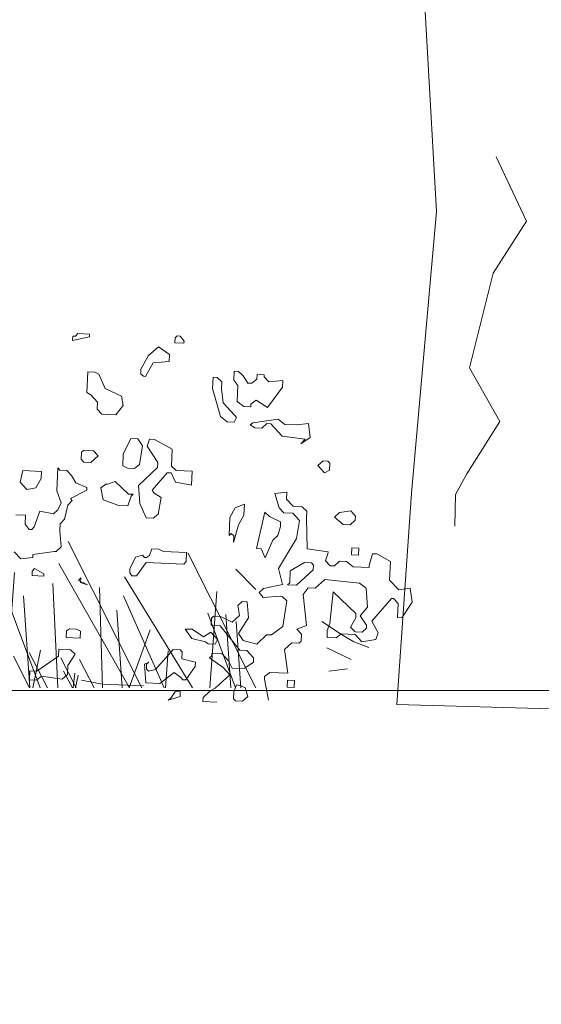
# Model space of a CAD drawing. Header units: metres. Extents: x 199581 to 207779, y 462378 to 466293.
# Tile 60 of 134: x 207410.261 to 207411.128, y 465967.218 to 465968.857. Entities that reach past the tile are written whole.
import ezdxf

# ---------------------------------------------------------------- set-up
doc = ezdxf.new("R2010")
doc.units = ezdxf.units.M
doc.layers.get('0').update_dxf_attribs({"lineweight": 25})
doc.layers.add('B-WE-GR-MAAIVELD-GD-G', color=253, linetype='Continuous', lineweight=18)
doc.layers.add('V-WE-GR-BOOM-SD', color=10, linetype='Continuous', lineweight=18)

# ---------------------------------------------------------------- blocks, each defined once
blk = doc.blocks.new('wadi bodem')
at = {"flags": 128}
for points in [[(215433.3063, 542696.2191), (215433.3063, 542696.9174)], [(215434.1982, 542696.2191), (215433.8423, 542696.9244)], [(215434.5173, 542696.2191), (215434.1581, 542696.921)], [(215434.937, 542696.2191), (215434.5172, 542696.9302)], [(215433.8489, 542696.2191), (215433.4782, 542696.8705)], [(215434.1479, 542696.2191), (215434.3248, 542696.865)], [(215433.524, 542696.2191), (215433.2514, 542696.821)], [(215434.0987, 542696.2191), (215433.731, 542696.8191)], [(215434.151, 542696.2191), (215434.1117, 542696.8231)], [(215434.5211, 542696.2191), (215434.7372, 542696.8102)], [(215434.7743, 542696.2191), (215434.8173, 542696.8178)], [(215434.8717, 542696.2191), (215434.9078, 542696.8366)], [(215433.4836, 542696.2191), (215433.4552, 542696.7934)], [(215433.6512, 542696.2191), (215433.6353, 542696.779)], [(215434.6841, 542696.2191), (215434.6457, 542696.7752)], [(215435.0412, 542696.2191), (215434.8247, 542696.8033)], [(215435.6454, 542696.2191), (215435.3613, 542696.7822)], [(215433.9601, 542696.2191), (215433.7273, 542696.7466)], [(215434.6225, 542696.2191), (215434.8115, 542696.736)], [(215436.084, 542696.2191), (215435.8215, 542696.7391)], [(215434.2476, 542696.2191), (215434.4324, 542696.7246)], [(215434.4789, 542696.2191), (215434.5151, 542696.7235)], [(215435.5975, 542696.2191), (215435.3253, 542696.6976)], [(215433.997, 542696.2191), (215434.0857, 542696.6565)], [(215434.0598, 542696.2191), (215434.0293, 542696.66)], [(215434.7491, 542696.2191), (215434.5815, 542696.6714)], [(215435.0787, 542696.2191), (215434.9494, 542696.6798)], [(215435.1229, 542696.2191), (215435.1549, 542696.6636)], [(215433.6854, 542696.2191), (215433.8302, 542696.6153)], [(215434.3649, 542696.2191), (215434.1906, 542696.6144)], [(215434.3792, 542696.2191), (215434.4094, 542696.6395)], [(215434.6362, 542696.2191), (215434.4253, 542696.6358)], [(215434.6353, 542696.2191), (215434.4796, 542696.6395)], [(215434.5776, 542696.2191), (215434.5489, 542696.6337)], [(215434.9733, 542696.2191), (215434.9721, 542696.6262)], [(215435.3221, 542696.2191), (215435.3022, 542696.6205)], [(215435.8398, 542696.2191), (215435.578, 542696.6462)], [(215435.0618, 542696.2191), (215434.8536, 542696.5961)], [(215435.2529, 542696.2191), (215435.1193, 542696.5796)], [(215435.4934, 542696.2191), (215435.4823, 542696.6061)], [(215435.9071, 542696.2191), (215435.9338, 542696.5907)], [(215434.269, 542696.2191), (215434.0936, 542696.5566)], [(215435.0021, 542696.2191), (215435.0154, 542696.5722)], [(215435.2132, 542696.2191), (215435.1887, 542696.5738)], [(215435.7309, 542696.2191), (215435.5744, 542696.5737)], [(215433.454, 542696.2191), (215433.3036, 542696.5144)], [(215433.3437, 542696.2191), (215433.4081, 542696.5372)], [(215433.6334, 542696.2191), (215433.4866, 542696.5074)], [(215433.7036, 542696.2191), (215433.5572, 542696.5007)], [(215433.8763, 542696.2191), (215433.8989, 542696.5339)], [(215433.9329, 542696.2191), (215433.9723, 542696.5367)], [(215434.0857, 542696.2191), (215433.9691, 542696.5339)], [(215435.5689, 542696.2191), (215435.5483, 542696.5178)], [(215436.0048, 542696.2191), (215435.8982, 542696.5067)], [(215435.9871, 542696.2191), (215435.9676, 542696.5009)], [(215436.0262, 542696.2191), (215436.0085, 542696.4747)], [(215433.6254, 542696.2191), (215433.4968, 542696.4556)], [(215433.5079, 542696.2191), (215433.5528, 542696.4407)], [(215433.5114, 542696.2191), (215433.5399, 542696.4481)], [(215435.5956, 542696.2191), (215435.6773, 542696.4424)], [(215433.3579, 542696.2191), (215433.2501, 542696.4173)], [(215435.2812, 542696.2191), (215435.2108, 542696.3546)], [(215435.2257, 542696.2191), (215435.2552, 542696.3643)], [(215435.7358, 542696.2191), (215435.746, 542696.361)], [(215435.213, 542696.2191), (215435.1507, 542696.3415)], [(215435.3924, 542696.2191), (215435.3336, 542696.3345)], [(215435.4608, 542696.2191), (215435.4043, 542696.3278)], [(215435.3784, 542696.2191), (215435.3438, 542696.2827)], [(215435.38, 542696.2191), (215435.3869, 542696.2752)], [(215435.39, 542696.2191), (215435.3999, 542696.2678)]]:
    blk.add_lwpolyline(points, dxfattribs=at)
blk = doc.blocks.new('struik2')
for p, q in [((215455.4654, 542676.9966), (215455.4653, 542676.972)), ((215455.4653, 542676.972), (215455.5639, 542676.9963)), ((215455.4818, 542676.9966), (215455.4654, 542676.9966)), ((215455.4942, 542677.0129), (215455.4818, 542676.9966)), ((215455.5639, 542677.0127), (215455.4942, 542677.0129)), ((215455.5639, 542676.9963), (215455.5639, 542677.0127)), ((215456.0685, 542677.0111), (215456.0684, 542676.9824)), ((215456.0684, 542676.9824), (215456.1218, 542676.9822)), ((215456.0809, 542677.0234), (215456.0685, 542677.0111)), ((215456.0973, 542677.0233), (215456.0809, 542677.0234)), ((215456.1218, 542676.9945), (215456.0973, 542677.0233)), ((215456.1218, 542676.9822), (215456.1218, 542676.9945)), ((215455.974, 542676.954), (215455.9164, 542676.9008)), ((215456.0395, 542676.9127), (215455.974, 542676.954)), ((215455.9164, 542676.9008), (215455.8751, 542676.8189)), ((215455.945, 542676.8597), (215456.0394, 542676.8717)), ((215456.0394, 542676.8717), (215456.0395, 542676.9127)), ((215455.8751, 542676.8189), (215455.875, 542676.7902)), ((215455.9037, 542676.7778), (215455.945, 542676.8597)), ((215456.4249, 542676.8294), (215456.4247, 542676.7761)), ((215456.4495, 542676.8294), (215456.4249, 542676.8294)), ((215456.4781, 542676.8046), (215456.4495, 542676.8294)), ((215456.5602, 542676.8167), (215456.5601, 542676.788)), ((215456.6012, 542676.8166), (215456.5602, 542676.8167)), ((215456.6012, 542676.8042), (215456.6012, 542676.8166)), ((215455.5632, 542676.7912), (215455.5628, 542676.6681)), ((215455.6042, 542676.791), (215455.5632, 542676.7912)), ((215455.6288, 542676.7787), (215455.6042, 542676.791)), ((215455.6696, 542676.6965), (215455.6288, 542676.7787)), ((215455.875, 542676.7902), (215455.8914, 542676.7778)), ((215455.8914, 542676.7778), (215455.9037, 542676.7778)), ((215456.3017, 542676.7888), (215456.3014, 542676.7232)), ((215456.3263, 542676.7887), (215456.3017, 542676.7888)), ((215456.3549, 542676.764), (215456.3263, 542676.7887)), ((215456.3548, 542676.723), (215456.3549, 542676.764)), ((215456.4247, 542676.7761), (215456.4492, 542676.7473)), ((215456.5067, 542676.7635), (215456.4781, 542676.8046)), ((215456.5313, 542676.7634), (215456.5067, 542676.7635)), ((215456.5601, 542676.788), (215456.5313, 542676.7634)), ((215456.6298, 542676.7754), (215456.6012, 542676.8042)), ((215456.7119, 542676.7875), (215456.6298, 542676.7754)), ((215456.7118, 542676.7465), (215456.7119, 542676.7875)), ((215455.7679, 542676.6551), (215455.6696, 542676.6965)), ((215456.3014, 542676.7232), (215456.3542, 542676.5589)), ((215456.3668, 542676.6409), (215456.3548, 542676.723)), ((215456.4492, 542676.7473), (215456.4489, 542676.6529)), ((215456.6293, 542676.6236), (215456.7118, 542676.7465)), ((215455.5628, 542676.6681), (215455.5874, 542676.6557)), ((215455.5874, 542676.6557), (215455.6283, 542676.6146)), ((215455.78, 542676.6018), (215455.7679, 542676.6551)), ((215456.4363, 542676.5709), (215456.3668, 542676.6409)), ((215456.4489, 542676.6529), (215456.4898, 542676.6241)), ((215456.5309, 542676.6404), (215456.5597, 542676.6649)), ((215456.5309, 542676.624), (215456.5309, 542676.6404)), ((215456.5597, 542676.6649), (215456.6293, 542676.6236)), ((215455.6283, 542676.6146), (215455.6282, 542676.5735)), ((215455.7388, 542676.5445), (215455.78, 542676.6018)), ((215456.4898, 542676.6241), (215456.5309, 542676.624)), ((215455.6282, 542676.5735), (215455.6568, 542676.5447)), ((215455.6568, 542676.5447), (215455.7388, 542676.5445)), ((215456.3542, 542676.5589), (215456.3952, 542676.53)), ((215456.3952, 542676.53), (215456.4362, 542676.5299)), ((215456.4362, 542676.5299), (215456.4486, 542676.5586)), ((215456.4486, 542676.5586), (215456.4363, 542676.5709)), ((215456.547, 542676.5296), (215456.5305, 542676.5173)), ((215456.5305, 542676.5173), (215456.5592, 542676.5008)), ((215456.6947, 542676.5578), (215456.547, 542676.5296)), ((215456.6002, 542676.5007), (215456.629, 542676.5293)), ((215456.629, 542676.5293), (215456.6536, 542676.5292)), ((215456.6536, 542676.5292), (215456.7231, 542676.4593)), ((215456.7357, 542676.529), (215456.6947, 542676.5578)), ((215456.8054, 542676.5287), (215456.7357, 542676.529)), ((215456.8752, 542676.5408), (215456.8054, 542676.5287)), ((215456.8872, 542676.4587), (215456.8752, 542676.5408)), ((215456.5592, 542676.5008), (215456.6002, 542676.5007)), ((215456.7231, 542676.4593), (215456.8585, 542676.4465)), ((215456.8338, 542676.4179), (215456.8872, 542676.4587)), ((215455.8328, 542676.4088), (215455.7914, 542676.3146)), ((215455.8738, 542676.4087), (215455.8328, 542676.4088)), ((215455.9024, 542676.3675), (215455.8738, 542676.4087)), ((215455.9435, 542676.4084), (215455.9311, 542676.3674)), ((215455.9722, 542676.4083), (215455.9435, 542676.4084)), ((215456.0787, 542676.3547), (215455.9722, 542676.4083)), ((215456.8585, 542676.4465), (215456.8338, 542676.4179)), ((215455.8897, 542676.2568), (215455.9024, 542676.3675)), ((215455.9311, 542676.3674), (215455.9964, 542676.2729)), ((215456.0784, 542676.2562), (215456.0787, 542676.3547)), ((215455.5453, 542676.3154), (215455.5452, 542676.2743)), ((215455.5617, 542676.3276), (215455.5453, 542676.3154)), ((215455.6151, 542676.3274), (215455.5617, 542676.3276)), ((215455.6025, 542676.2577), (215455.6437, 542676.2986)), ((215455.6437, 542676.2986), (215455.6151, 542676.3274)), ((215455.7914, 542676.3146), (215455.7912, 542676.2448)), ((215456.9689, 542676.3231), (215456.94, 542676.2945)), ((215456.94, 542676.2945), (215456.9809, 542676.2533)), ((215456.9976, 542676.323), (215456.9689, 542676.3231)), ((215457.0098, 542676.3106), (215456.9976, 542676.323)), ((215457.0097, 542676.2696), (215457.0098, 542676.3106)), ((215455.5452, 542676.2743), (215455.5615, 542676.2579)), ((215455.5615, 542676.2579), (215455.6025, 542676.2577)), ((215455.7912, 542676.2448), (215455.8199, 542676.2324)), ((215455.8199, 542676.2324), (215455.8609, 542676.2323)), ((215455.8609, 542676.2323), (215455.8897, 542676.2568)), ((215455.9963, 542676.2442), (215455.8893, 542676.1337)), ((215455.9964, 542676.2729), (215455.9963, 542676.2442)), ((215456.107, 542676.2315), (215456.0784, 542676.2562)), ((215456.2014, 542676.2312), (215456.107, 542676.2315)), ((215456.2011, 542676.1491), (215456.2014, 542676.2312)), ((215456.9809, 542676.2533), (215457.0097, 542676.2696)), ((215455.2044, 542676.1934), (215455.1919, 542676.1237)), ((215455.3152, 542676.193), (215455.2044, 542676.1934)), ((215455.315, 542676.152), (215455.3152, 542676.193)), ((215455.4096, 542676.2173), (215455.4092, 542676.082)), ((215455.4219, 542676.205), (215455.4096, 542676.2173)), ((215455.4629, 542676.2049), (215455.4219, 542676.205)), ((215455.4915, 542676.176), (215455.4629, 542676.2049)), ((215455.5201, 542676.1349), (215455.4915, 542676.176)), ((215455.9713, 542676.1089), (215456.0537, 542676.2153)), ((215456.0537, 542676.2153), (215456.0783, 542676.2152)), ((215456.0783, 542676.2152), (215456.1068, 542676.1618)), ((215455.1919, 542676.1237), (215455.2327, 542676.0825)), ((215455.2861, 542676.0947), (215455.315, 542676.152)), ((215455.5856, 542676.1101), (215455.5201, 542676.1349)), ((215455.5856, 542676.0937), (215455.5856, 542676.1101)), ((215455.6965, 542676.1344), (215455.6677, 542676.1098)), ((215455.6677, 542676.1098), (215455.6839, 542676.04)), ((215455.7088, 542676.1343), (215455.6965, 542676.1344)), ((215455.7499, 542676.1506), (215455.7088, 542676.1343)), ((215455.8317, 542676.0806), (215455.7499, 542676.1506)), ((215455.8893, 542676.1337), (215455.9013, 542676.027)), ((215456.1068, 542676.1618), (215456.2011, 542676.1491)), ((215456.7631, 542676.1309), (215456.6933, 542676.1188)), ((215456.6933, 542676.1188), (215456.7218, 542676.0367)), ((215456.763, 542676.0899), (215456.7631, 542676.1309)), ((215455.2327, 542676.0825), (215455.2861, 542676.0947)), ((215455.4092, 542676.082), (215455.4376, 542676.0121)), ((215455.4911, 542676.0407), (215455.5856, 542676.0937)), ((215455.8315, 542676.0109), (215455.8481, 542676.0682)), ((215455.8604, 542676.0805), (215455.8317, 542676.0806)), ((215455.8481, 542676.0682), (215455.8604, 542676.0805)), ((215455.9835, 542676.0924), (215455.9713, 542676.1089)), ((215456.0245, 542676.0677), (215455.9835, 542676.0924)), ((215456.0118, 542675.9692), (215456.0245, 542676.0677)), ((215456.8039, 542676.0487), (215456.763, 542676.0899)), ((215455.4376, 542676.0121), (215455.4211, 542675.9711)), ((215455.462, 542675.9177), (215455.4786, 542675.9997)), ((215455.4786, 542675.9997), (215455.5033, 542676.0283)), ((215455.5033, 542676.0283), (215455.4911, 542676.0407)), ((215455.6839, 542676.04), (215455.7781, 542676.011)), ((215455.7781, 542676.011), (215455.8315, 542676.0109)), ((215455.9013, 542676.027), (215455.942, 542675.9449)), ((215456.4633, 542676.0252), (215456.4344, 542675.9679)), ((215456.5167, 542676.0497), (215456.4633, 542676.0252)), ((215456.5165, 542675.984), (215456.5167, 542676.0497)), ((215456.6396, 542676.0082), (215456.5979, 542675.791)), ((215456.6683, 542675.9835), (215456.6396, 542676.0082)), ((215456.7218, 542676.0367), (215456.7504, 542676.0079)), ((215456.7504, 542676.0079), (215456.8037, 542676.0077)), ((215456.8037, 542676.0077), (215456.8446, 542675.9666)), ((215456.8572, 542676.0486), (215456.8039, 542676.0487)), ((215456.8858, 542676.0239), (215456.8572, 542676.0486)), ((215456.8857, 542675.9828), (215456.8858, 542676.0239)), ((215457.0787, 542676.0232), (215457.0498, 542675.9946)), ((215457.0498, 542675.9946), (215457.103, 542675.9534)), ((215457.1443, 542676.0353), (215457.0787, 542676.0232)), ((215457.173, 542676.0065), (215457.1443, 542676.0353)), ((215457.1729, 542675.9819), (215457.173, 542676.0065)), ((215455.3144, 542675.9592), (215455.2854, 542675.8649)), ((215455.3964, 542675.9466), (215455.3144, 542675.9592)), ((215455.4211, 542675.9711), (215455.3964, 542675.9466)), ((215455.942, 542675.9449), (215455.9831, 542675.9447)), ((215455.9831, 542675.9447), (215456.0118, 542675.9692)), ((215456.4344, 542675.9679), (215456.4341, 542675.8612)), ((215456.4876, 542675.9267), (215456.5165, 542675.984)), ((215456.7338, 542675.9546), (215456.6683, 542675.9835)), ((215456.7337, 542675.9259), (215456.7338, 542675.9546)), ((215456.8446, 542675.9666), (215456.832, 542675.8599)), ((215456.8974, 542675.8023), (215456.8857, 542675.9828)), ((215457.103, 542675.9534), (215457.1441, 542675.9533)), ((215457.1441, 542675.9533), (215457.1729, 542675.9819)), ((215455.2323, 542675.9307), (215455.1748, 542675.9309)), ((215455.2321, 542675.8774), (215455.2323, 542675.9307)), ((215455.4371, 542675.848), (215455.4372, 542675.889)), ((215455.4372, 542675.889), (215455.462, 542675.9177)), ((215456.4626, 542675.8201), (215456.4876, 542675.9267)), ((215456.7213, 542675.8726), (215456.7337, 542675.9259)), ((215455.2566, 542675.8486), (215455.2321, 542675.8774)), ((215455.273, 542675.8486), (215455.2566, 542675.8486)), ((215455.2854, 542675.8649), (215455.273, 542675.8486)), ((215455.4491, 542675.7536), (215455.4371, 542675.848)), ((215456.4341, 542675.8612), (215456.4464, 542675.8735)), ((215456.4464, 542675.8735), (215456.4628, 542675.8611)), ((215456.4628, 542675.8611), (215456.4626, 542675.8201)), ((215456.6511, 542675.7375), (215456.6925, 542675.844)), ((215456.6925, 542675.844), (215456.7213, 542675.8726)), ((215456.832, 542675.8599), (215456.7329, 542675.6798)), ((215455.9825, 542675.7642), (215455.97, 542675.7232)), ((215456.0235, 542675.7641), (215455.9825, 542675.7642)), ((215456.0522, 542675.7517), (215456.0235, 542675.7641)), ((215456.5979, 542675.791), (215456.6266, 542675.7909)), ((215456.6266, 542675.7909), (215456.6511, 542675.7375)), ((215457.0205, 542675.7896), (215456.8974, 542675.8023)), ((215457.008, 542675.7363), (215457.0204, 542675.7773)), ((215457.0204, 542675.7773), (215457.0205, 542675.7896)), ((215457.16, 542675.8179), (215457.1599, 542675.7768)), ((215457.1599, 542675.7768), (215457.2009, 542675.7767)), ((215457.2011, 542675.8177), (215457.16, 542675.8179)), ((215457.2009, 542675.7767), (215457.2011, 542675.8177)), ((215457.283, 542675.7887), (215457.2664, 542675.7191)), ((215457.3076, 542675.7887), (215457.283, 542675.7887)), ((215457.3896, 542675.7474), (215457.3076, 542675.7887)), ((215455.1741, 542675.7135), (215455.215, 542675.6723)), ((215455.2849, 542675.7008), (215455.408, 542675.725)), ((215455.408, 542675.725), (215455.4203, 542675.725)), ((215455.4203, 542675.725), (215455.4491, 542675.7536)), ((215455.8879, 542675.7112), (215455.859, 542675.6415)), ((215455.929, 542675.7234), (215455.8879, 542675.7112)), ((215455.9413, 542675.711), (215455.929, 542675.7234)), ((215455.9536, 542675.711), (215455.9413, 542675.711)), ((215455.97, 542675.7232), (215455.9536, 542675.711)), ((215456.1876, 542675.7513), (215456.0522, 542675.7517)), ((215456.1874, 542675.6979), (215456.1876, 542675.7513)), ((215456.8849, 542675.7203), (215456.8026, 542675.6672)), ((215456.9259, 542675.7202), (215456.8849, 542675.7203)), ((215456.9382, 542675.7078), (215456.9259, 542675.7202)), ((215456.9381, 542675.6791), (215456.9382, 542675.7078)), ((215457.0366, 542675.7075), (215457.008, 542675.7363)), ((215457.0612, 542675.7074), (215457.0366, 542675.7075)), ((215457.09, 542675.736), (215457.0612, 542675.7074)), ((215457.1311, 542675.7359), (215457.09, 542675.736)), ((215457.172, 542675.7071), (215457.1311, 542675.7359)), ((215457.2664, 542675.7068), (215457.172, 542675.7071)), ((215457.2664, 542675.7191), (215457.2664, 542675.7068)), ((215457.3892, 542675.6366), (215457.3896, 542675.7474)), ((215455.215, 542675.6723), (215455.2848, 542675.6844)), ((215455.2848, 542675.6844), (215455.2849, 542675.7008)), ((215455.8999, 542675.6004), (215455.9535, 542675.6823)), ((215455.9535, 542675.6823), (215456.175, 542675.6815)), ((215456.175, 542675.6815), (215456.1874, 542675.6979)), ((215456.4816, 542675.6655), (215456.6044, 542675.5502)), ((215456.7329, 542675.6798), (215456.7614, 542675.5853)), ((215456.8026, 542675.6672), (215456.8024, 542675.5975)), ((215456.8434, 542675.585), (215456.9381, 542675.6791)), ((215455.2969, 542675.6187), (215455.2845, 542675.6024)), ((215455.2845, 542675.6024), (215455.2845, 542675.5778)), ((215455.3542, 542675.5898), (215455.2969, 542675.6187)), ((215455.3542, 542675.5775), (215455.3542, 542675.5898)), ((215455.859, 542675.6415), (215455.8589, 542675.6169)), ((215455.8589, 542675.6169), (215455.8712, 542675.6005)), ((215455.8712, 542675.6005), (215455.8999, 542675.6004)), ((215456.8024, 542675.5975), (215456.7901, 542675.5852)), ((215456.9541, 542675.5724), (215457.0076, 542675.6255)), ((215457.0076, 542675.6255), (215457.2127, 542675.6126)), ((215457.2127, 542675.6126), (215457.2536, 542675.5837)), ((215457.4465, 542675.5831), (215457.3892, 542675.6366)), ((215457.5121, 542675.5952), (215457.4465, 542675.5831)), ((215457.5283, 542675.5131), (215457.5121, 542675.5952)), ((215455.2845, 542675.5778), (215455.3542, 542675.5775)), ((215455.5716, 542675.5768), (215455.5593, 542675.5605)), ((215455.5593, 542675.5605), (215455.6125, 542675.5357)), ((215455.5715, 542675.5481), (215455.5716, 542675.5768)), ((215455.6125, 542675.5357), (215455.5715, 542675.5481)), ((215456.6505, 542675.5569), (215456.6258, 542675.5324)), ((215456.6258, 542675.5324), (215456.6503, 542675.5036)), ((215456.7614, 542675.5853), (215456.6505, 542675.5569)), ((215456.7901, 542675.5852), (215456.8434, 542675.585)), ((215456.8843, 542675.5316), (215456.9131, 542675.5725)), ((215456.9124, 542675.351), (215456.8843, 542675.5316)), ((215456.9131, 542675.5725), (215456.9541, 542675.5724)), ((215457.0607, 542675.5556), (215457.0478, 542675.367)), ((215457.1998, 542675.4321), (215457.0607, 542675.5556)), ((215457.2536, 542675.5837), (215457.2656, 542675.4729)), ((215457.2941, 542675.3908), (215457.4053, 542675.5299)), ((215457.4053, 542675.5299), (215457.4176, 542675.5299)), ((215457.4176, 542675.5299), (215457.4462, 542675.5011)), ((215456.5272, 542675.4753), (215456.5025, 542675.4508)), ((215456.5559, 542675.4752), (215456.5272, 542675.4753)), ((215456.5679, 542675.3808), (215456.5559, 542675.4752)), ((215456.6503, 542675.5036), (215456.7488, 542675.5156)), ((215456.7488, 542675.5156), (215456.7611, 542675.5156)), ((215456.7611, 542675.5156), (215456.7898, 542675.4909)), ((215456.7898, 542675.4909), (215456.7729, 542675.3391)), ((215457.2656, 542675.4729), (215457.2244, 542675.4197)), ((215457.4462, 542675.5011), (215457.4459, 542675.419)), ((215457.4705, 542675.4189), (215457.5283, 542675.5131)), ((215456.5025, 542675.4508), (215456.5146, 542675.3933)), ((215457.1997, 542675.4075), (215457.1998, 542675.4321)), ((215457.2244, 542675.4197), (215457.2653, 542675.3663)), ((215457.4459, 542675.419), (215457.4705, 542675.4189)), ((215456.3504, 542675.3692), (215456.3503, 542675.3282)), ((215456.3628, 542675.3815), (215456.3504, 542675.3692)), ((215456.4038, 542675.3813), (215456.3628, 542675.3815)), ((215456.4734, 542675.3524), (215456.4038, 542675.3813)), ((215456.5146, 542675.3933), (215456.4734, 542675.3524)), ((215456.5143, 542675.2866), (215456.5679, 542675.3808)), ((215457.0018, 542675.3765), (215457.1205, 542675.3064)), ((215457.0478, 542675.367), (215457.0354, 542675.326)), ((215457.1708, 542675.3501), (215457.1997, 542675.4075)), ((215457.2653, 542675.3663), (215457.2652, 542675.3498)), ((215457.3349, 542675.325), (215457.2941, 542675.3908)), ((215456.2394, 542675.2998), (215456.1984, 542675.2999)), ((215456.1984, 542675.2999), (215456.2393, 542675.2465)), ((215456.309, 542675.2586), (215456.2394, 542675.2998)), ((215456.3503, 542675.3282), (215456.4036, 542675.328)), ((215456.4036, 542675.328), (215456.5262, 542675.1881)), ((215456.7729, 542675.3391), (215456.7071, 542675.286)), ((215456.8549, 542675.3266), (215456.9124, 542675.351)), ((215456.8835, 542675.2977), (215456.8549, 542675.3266)), ((215456.8834, 542675.2567), (215456.8835, 542675.2977)), ((215457.0354, 542675.326), (215457.0353, 542675.2849)), ((215457.0886, 542675.2848), (215457.1174, 542675.3093)), ((215457.1174, 542675.3093), (215457.1994, 542675.309)), ((215457.1205, 542675.3064), (215457.1943, 542675.2651)), ((215457.1995, 542675.3254), (215457.1708, 542675.3501)), ((215457.1994, 542675.309), (215457.2403, 542675.2679)), ((215457.2405, 542675.3253), (215457.1995, 542675.3254)), ((215457.2652, 542675.3498), (215457.2405, 542675.3253)), ((215457.3224, 542675.284), (215457.3349, 542675.325)), ((215455.5009, 542675.2612), (215455.5007, 542675.2201)), ((215455.5173, 542675.2734), (215455.5009, 542675.2612)), ((215455.5583, 542675.2733), (215455.5173, 542675.2734)), ((215455.5829, 542675.2609), (215455.5583, 542675.2733)), ((215455.5828, 542675.2199), (215455.5829, 542675.2609)), ((215456.2393, 542675.2465), (215456.3213, 542675.2298)), ((215456.3502, 542675.2872), (215456.309, 542675.2586)), ((215456.391, 542675.246), (215456.3502, 542675.2872)), ((215456.3786, 542675.2173), (215456.391, 542675.246)), ((215456.5428, 542675.2455), (215456.5143, 542675.2866)), ((215456.6248, 542675.2288), (215456.5428, 542675.2455)), ((215456.6783, 542675.2861), (215456.6248, 542675.2288)), ((215456.7071, 542675.286), (215456.6783, 542675.2861)), ((215456.7888, 542675.2037), (215456.83, 542675.2446)), ((215456.83, 542675.2446), (215456.871, 542675.2444)), ((215456.871, 542675.2444), (215456.8834, 542675.2567)), ((215457.0353, 542675.2849), (215457.0886, 542675.2848)), ((215457.1943, 542675.2651), (215457.2844, 542675.2361)), ((215457.2403, 542675.2679), (215457.3224, 542675.284)), ((215455.5007, 542675.2201), (215455.5828, 542675.2199)), ((215456.3213, 542675.2298), (215456.3376, 542675.2174)), ((215456.3376, 542675.2174), (215456.3786, 542675.2173)), ((215456.5262, 542675.1881), (215456.5673, 542675.188)), ((215456.5673, 542675.188), (215456.6082, 542675.1468)), ((215456.813, 542675.0641), (215456.7888, 542675.2037)), ((215457.0371, 542675.2242), (215457.1826, 542675.16)), ((215455.4595, 542675.1505), (215455.4594, 542675.1095)), ((215455.5292, 542675.1503), (215455.4595, 542675.1505)), ((215455.5166, 542675.056), (215455.5579, 542675.1256)), ((215455.5579, 542675.1256), (215455.5292, 542675.1503)), ((215456.1324, 542675.1771), (215456.0335, 542675.0543)), ((215456.1734, 542675.177), (215456.1324, 542675.1771)), ((215456.1857, 542675.1646), (215456.1734, 542675.177)), ((215456.1855, 542675.1236), (215456.1857, 542675.1646)), ((215456.2675, 542675.1069), (215456.1855, 542675.1236)), ((215456.362, 542675.1476), (215456.3497, 542675.1354)), ((215456.3497, 542675.1354), (215456.4315, 542675.0818)), ((215456.3621, 542675.164), (215456.362, 542675.1476)), ((215456.4195, 542675.1639), (215456.3621, 542675.164)), ((215456.4604, 542675.1227), (215456.4195, 542675.1639)), ((215456.6082, 542675.1468), (215456.6081, 542675.1222)), ((215455.4594, 542675.1095), (215455.336, 542675.0156)), ((215455.9926, 542675.0955), (215455.968, 542675.0833)), ((215455.968, 542675.0833), (215455.9799, 542674.9725)), ((215455.9802, 542675.0545), (215455.9803, 542675.0832)), ((215455.9803, 542675.0832), (215455.9926, 542675.0955)), ((215456.2139, 542675.0004), (215456.2674, 542675.0823)), ((215456.2674, 542675.0823), (215456.2675, 542675.1069)), ((215456.4315, 542675.0818), (215456.4724, 542675.0406)), ((215456.4849, 542675.0816), (215456.4604, 542675.1227)), ((215456.5546, 542675.0814), (215456.4849, 542675.0816)), ((215456.6081, 542675.1222), (215456.5546, 542675.0814)), ((215457.1642, 542675.1054), (215457.0549, 542675.0875)), ((215455.295, 542675.0157), (215455.2948, 542674.9624)), ((215455.336, 542675.0156), (215455.295, 542675.0157)), ((215455.5164, 542675.0027), (215455.5166, 542675.056)), ((215455.9925, 542675.0422), (215455.9802, 542675.0545)), ((215456.0335, 542675.0543), (215455.9925, 542675.0422)), ((215456.062, 542674.9722), (215456.1442, 542675.0417)), ((215456.1442, 542675.0417), (215456.1852, 542675.0128)), ((215456.1852, 542675.0128), (215456.1974, 542675.0005)), ((215456.4724, 542675.0406), (215456.3901, 542674.9588)), ((215456.6775, 542675.0235), (215456.6776, 542675.0399)), ((215456.7058, 542674.9004), (215456.6775, 542675.0235)), ((215456.6776, 542675.0399), (215456.7064, 542675.0645)), ((215456.7064, 542675.0645), (215456.813, 542675.0641)), ((215456.8129, 542675.0231), (215456.8128, 542674.9821)), ((215456.8539, 542675.023), (215456.8129, 542675.0231)), ((215456.8538, 542674.9819), (215456.8539, 542675.023)), ((215455.2948, 542674.9624), (215455.3358, 542674.9622)), ((215455.3358, 542674.9622), (215455.3646, 542674.9867)), ((215455.3646, 542674.9867), (215455.4876, 542674.974)), ((215455.4876, 542674.974), (215455.5164, 542675.0027)), ((215455.7227, 542674.9551), (215455.6001, 542674.973)), ((215455.9681, 542674.9543), (215455.7227, 542674.9551)), ((215455.9799, 542674.9725), (215456.062, 542674.9722)), ((215456.1974, 542675.0005), (215456.2139, 542675.0004)), ((215456.3901, 542674.9588), (215456.3614, 542674.9425)), ((215456.5133, 542674.983), (215456.5008, 542674.9421)), ((215456.5256, 542674.983), (215456.5133, 542674.983)), ((215456.5666, 542674.9706), (215456.5256, 542674.983)), ((215456.5828, 542674.9172), (215456.5666, 542674.9706)), ((215456.8128, 542674.9821), (215456.8538, 542674.9819)), ((215456.115, 542674.8777), (215456.1848, 542674.9021)), ((215456.1562, 542674.9309), (215456.1314, 542674.8899)), ((215456.1849, 542674.9308), (215456.1562, 542674.9309)), ((215456.1848, 542674.9021), (215456.1849, 542674.9308)), ((215456.3202, 542674.9016), (215456.3201, 542674.877)), ((215456.3614, 542674.9425), (215456.3202, 542674.9016)), ((215456.5008, 542674.9421), (215456.5007, 542674.901)), ((215456.5007, 542674.901), (215456.513, 542674.8887)), ((215456.554, 542674.8886), (215456.5828, 542674.9172)), ((215456.1314, 542674.8899), (215456.115, 542674.8777)), ((215456.3201, 542674.877), (215456.4022, 542674.8767)), ((215456.513, 542674.8887), (215456.554, 542674.8886))]:
    blk.add_line(p, q)
blk = doc.blocks.new('SGR-BOOM_S01_K_ZIJ-D')
blk.add_line((0, 0), (-0.7043, 0))
at = {"flags": 128}
for points in [[(-0.7043, 0), (-0.675, 0.7042), (-0.6165, 1.6437), (-0.675, 2.3482), (-0.9394, 2.8472), (-0.7926, 2.9353), (-0.7043, 2.8472), (-0.6458, 2.7884), (-0.499, 2.9353), (-0.4697, 3.493), (-0.7336, 4.1682)], [(-0.4228, 1.8314), (-0.3168, 1.62), (-0.4228, 1.4442), (-0.493, 1.127), (-0.3871, 0.9507), (-0.493, 0.7745), (-0.5281, 0.7045), (-0.5281, 0.5987)]]:
    blk.add_lwpolyline(points, dxfattribs=at)

msp = doc.modelspace()

# ---------------------------------------------------------------- linework, layer by layer
at = {"layer": 'B-WE-GR-MAAIVELD-GD-G', "flags": 128}
msp.add_lwpolyline([(207415.2938, 465967.7403), (207407.063, 465967.7403), (207406.7404, 465967.2183), (207405.4936, 465967.2183), (207405.063, 465967.7403), (207398.1608, 465967.7403)], dxfattribs=at)

# ---------------------------------------------------------------- block references
at = {"layer": 'V-WE-GR-BOOM-SD'}
for name, p, xscale, yscale, zscale, rotation in [('SGR-BOOM_S01_K_ZIJ-D', (207411.2401, 465967.7075), 0.4999999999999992, 0.4999999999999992, 0.4999999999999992, 358.4697064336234), ('struik2', (140303.5065, 315382.3909), 0.2823543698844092, 0.2823543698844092, 0.2823543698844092, 357.6346583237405), ('wadi bodem', (114340.6425, 231518.3692), 0.4320083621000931, 0.4320083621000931, 0.4320083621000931, 4.36692522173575e-05)]:
    msp.add_blockref(name, p, dxfattribs=dict(at, xscale=xscale, yscale=yscale, zscale=zscale, rotation=rotation))

doc.saveas('drawing.dxf')
